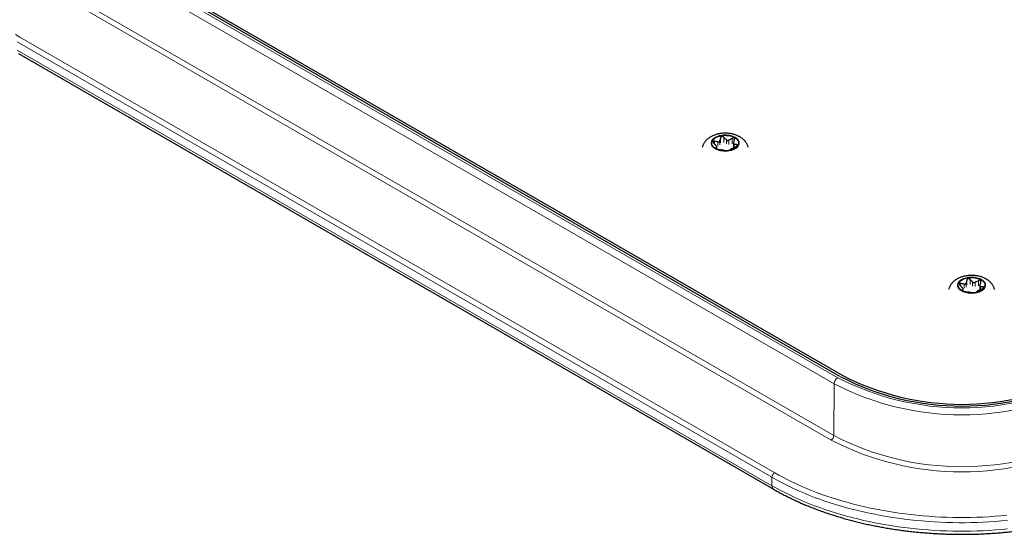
# Model space of a CAD drawing. Header units: millimetres. Extents: x 8 to 2314, y 12 to 2305.
# Tile 140 of 156: x 1784 to 1942, y 981 to 1064. Entities that reach past the tile are written whole.
import ezdxf

# ---------------------------------------------------------------- set-up
doc = ezdxf.new("R2010")
doc.units = ezdxf.units.MM

msp = doc.modelspace()

# ---------------------------------------------------------------- linework, layer by layer
at = {"color": 252, "linetype": 'Continuous', "lineweight": 0}
for p, q in [((1794.32, 1076.21), (1915.23, 1006.41)), ((1914.67, 1005.43), (1793.75, 1075.24)), ((1914.18, 996.41), (1793.27, 1066.21)), ((1793.69, 1066.94), (1914.6, 997.14)), ((1904.7, 990.45), (1783.79, 1060.25)), ((1784.21, 1060.99), (1905.13, 991.18)), ((1783.79, 1058.9), (1904.7, 989.09)), ((1895.48, 1043.87), (1895.48, 1044.3)), ((1896.04, 1044.19), (1896.04, 1043.54)), ((1896.32, 1043.7), (1896.32, 1044.36)), ((1896.47, 1044.88), (1896.47, 1044.02)), ((1896.98, 1044.1), (1896.98, 1044.95)), ((1897.39, 1044.52), (1897.39, 1043.86)), ((1897.77, 1043.8), (1897.77, 1044.46)), ((1898.34, 1044.74), (1898.34, 1043.89)), ((1895.71, 1043.19), (1895.71, 1043.23)), ((1895.86, 1043.35), (1895.86, 1043.08)), ((1898.66, 1043.31), (1898.66, 1043.79)), ((1899.07, 1043.75), (1899.07, 1043.55)), ((1935.93, 1022.1), (1935.93, 1021.25)), ((1936.43, 1021.32), (1936.43, 1022.18)), ((1937.79, 1021.97), (1937.79, 1021.11)), ((1934.93, 1021.09), (1934.93, 1021.52)), ((1935.16, 1020.41), (1935.16, 1020.45)), ((1935.32, 1020.58), (1935.32, 1020.31)), ((1935.5, 1021.41), (1935.5, 1020.76)), ((1935.78, 1020.92), (1935.78, 1021.58)), ((1936.84, 1021.74), (1936.84, 1021.09)), ((1937.23, 1021.03), (1937.23, 1021.68)), ((1938.11, 1020.53), (1938.11, 1021.01)), ((1938.53, 1020.97), (1938.53, 1020.77)), ((1914.6, 997.14), (1914.67, 1005.43)), ((1904.7, 990.45), (1904.7, 989.09))]:
    msp.add_line(p, q, dxfattribs=at)
at = {"color": 7, "linetype": 'Continuous', "lineweight": 30}
for p, q in [((1915.59, 1006.61), (1794.68, 1076.42)), ((1795.02, 1076.62), (1915.94, 1006.81)), ((1784.03, 1058.35), (1904.95, 988.54)), ((1895.87, 1043.08), (1895.87, 1043.39)), ((1898.54, 1043.93), (1898.54, 1043.3)), ((1935.33, 1020.3), (1935.33, 1020.61)), ((1938, 1021.15), (1938, 1020.52))]:
    msp.add_line(p, q, dxfattribs=at)
at = {"color": 252, "linetype": 'Continuous', "lineweight": 0, "flags": 128}
for points in [[(1783.54, 1061.38), (1784.21, 1060.99)], [(1898.8, 1044.93), (1898.63, 1045.01), (1898.45, 1045.09), (1898.26, 1045.16), (1898.05, 1045.21), (1897.84, 1045.25), (1897.62, 1045.28), (1897.4, 1045.3), (1897.18, 1045.31), (1896.95, 1045.3), (1896.73, 1045.28), (1896.52, 1045.24), (1896.31, 1045.2), (1896.11, 1045.14), (1895.92, 1045.07), (1895.74, 1044.99), (1895.58, 1044.9), (1895.43, 1044.8), (1895.3, 1044.7), (1895.19, 1044.58), (1895.1, 1044.47), (1895.03, 1044.34), (1894.99, 1044.22), (1894.96, 1044.09), (1894.96, 1043.96), (1894.98, 1043.83), (1895.02, 1043.7), (1895.08, 1043.58), (1895.17, 1043.46), (1895.27, 1043.34), (1895.4, 1043.24), (1895.54, 1043.14), (1895.7, 1043.04), (1895.87, 1042.96), (1896.06, 1042.89), (1896.26, 1042.83), (1896.46, 1042.78), (1896.68, 1042.74), (1896.9, 1042.72), (1897.12, 1042.71), (1897.35, 1042.71), (1897.57, 1042.72), (1897.79, 1042.75), (1898, 1042.79), (1898.21, 1042.84), (1898.4, 1042.91), (1898.59, 1042.98), (1898.76, 1043.07), (1898.91, 1043.16), (1899.05, 1043.26), (1899.17, 1043.37), (1899.27, 1043.49), (1899.35, 1043.61), (1899.41, 1043.73), (1899.44, 1043.86), (1899.46, 1043.99), (1899.45, 1044.12), (1899.42, 1044.25), (1899.36, 1044.37), (1899.29, 1044.5), (1899.2, 1044.61), (1899.08, 1044.73), (1898.95, 1044.83), (1898.8, 1044.93)], [(1938.25, 1022.15), (1938.09, 1022.23), (1937.91, 1022.31), (1937.71, 1022.38), (1937.51, 1022.43), (1937.3, 1022.47), (1937.08, 1022.51), (1936.86, 1022.52), (1936.63, 1022.53), (1936.41, 1022.52), (1936.19, 1022.5), (1935.97, 1022.47), (1935.76, 1022.42), (1935.56, 1022.36), (1935.37, 1022.29), (1935.2, 1022.21), (1935.03, 1022.12), (1934.89, 1022.03), (1934.76, 1021.92), (1934.65, 1021.81), (1934.56, 1021.69), (1934.49, 1021.57), (1934.44, 1021.44), (1934.42, 1021.31), (1934.41, 1021.18), (1934.43, 1021.05), (1934.48, 1020.92), (1934.54, 1020.8), (1934.62, 1020.68), (1934.73, 1020.57), (1934.85, 1020.46), (1934.99, 1020.36), (1935.15, 1020.27), (1935.33, 1020.18), (1935.51, 1020.11), (1935.71, 1020.05), (1935.92, 1020), (1936.13, 1019.97), (1936.36, 1019.94), (1936.58, 1019.93), (1936.8, 1019.93), (1937.03, 1019.95), (1937.25, 1019.97), (1937.46, 1020.01), (1937.66, 1020.07), (1937.86, 1020.13), (1938.04, 1020.2), (1938.21, 1020.29), (1938.37, 1020.38), (1938.51, 1020.48), (1938.63, 1020.59), (1938.73, 1020.71), (1938.8, 1020.83), (1938.86, 1020.96), (1938.9, 1021.08), (1938.91, 1021.21), (1938.9, 1021.34), (1938.87, 1021.47), (1938.82, 1021.6), (1938.75, 1021.72), (1938.65, 1021.84), (1938.54, 1021.95), (1938.4, 1022.05), (1938.25, 1022.15)], [(1942.41, 983.54), (1941.45, 983.45), (1940.48, 983.37), (1939.5, 983.31), (1938.53, 983.26), (1937.55, 983.22), (1936.58, 983.19), (1935.6, 983.18), (1934.62, 983.18), (1933.64, 983.19), (1932.66, 983.22), (1931.68, 983.26), (1930.71, 983.31), (1929.74, 983.37), (1928.77, 983.45), (1927.8, 983.54), (1926.84, 983.64), (1925.88, 983.76), (1924.93, 983.88), (1923.98, 984.02), (1923.04, 984.18), (1922.1, 984.34), (1921.17, 984.52), (1920.25, 984.71), (1919.33, 984.91), (1918.43, 985.12), (1917.53, 985.35), (1916.64, 985.58), (1915.76, 985.83), (1914.89, 986.09), (1914.03, 986.36), (1913.18, 986.65), (1912.35, 986.94), (1911.52, 987.24), (1910.71, 987.56), (1909.91, 987.89), (1909.13, 988.22), (1908.35, 988.57), (1907.59, 988.93), (1906.85, 989.29), (1906.12, 989.67), (1905.4, 990.05), (1904.7, 990.45)], [(1905.13, 991.18), (1905.82, 990.79), (1906.52, 990.41), (1907.24, 990.04), (1907.98, 989.68), (1908.73, 989.33), (1909.49, 988.99), (1910.26, 988.66), (1911.05, 988.33), (1911.85, 988.02), (1912.67, 987.72), (1913.49, 987.43), (1914.33, 987.16), (1915.17, 986.89), (1916.03, 986.63), (1916.9, 986.39), (1917.77, 986.15), (1918.66, 985.93), (1919.55, 985.72), (1920.45, 985.52), (1921.36, 985.34), (1922.28, 985.16), (1923.2, 985), (1924.13, 984.85), (1925.07, 984.71), (1926.01, 984.58), (1926.95, 984.47), (1927.9, 984.37), (1928.86, 984.28), (1929.81, 984.21), (1930.77, 984.14), (1931.73, 984.09), (1932.7, 984.05), (1933.66, 984.03), (1934.62, 984.02), (1935.59, 984.02), (1936.55, 984.03), (1937.52, 984.05), (1938.48, 984.09), (1939.44, 984.14), (1940.4, 984.21), (1941.36, 984.28), (1942.31, 984.37)], [(1942.41, 982.18), (1941.45, 982.09), (1940.48, 982.02), (1939.5, 981.95), (1938.53, 981.9), (1937.55, 981.86), (1936.58, 981.84), (1935.6, 981.83), (1934.62, 981.83), (1933.64, 981.84), (1932.66, 981.86), (1931.68, 981.9), (1930.71, 981.95), (1929.74, 982.02), (1928.77, 982.09), (1927.8, 982.18), (1926.84, 982.29), (1925.88, 982.4), (1924.93, 982.53), (1923.98, 982.67), (1923.04, 982.82), (1922.1, 982.99), (1921.17, 983.16), (1920.25, 983.35), (1919.33, 983.55), (1918.43, 983.77), (1917.53, 983.99), (1916.64, 984.23), (1915.76, 984.48), (1914.89, 984.74), (1914.03, 985.01), (1913.18, 985.29), (1912.35, 985.59), (1911.52, 985.89), (1910.71, 986.21), (1909.91, 986.53), (1909.13, 986.87), (1908.35, 987.21), (1907.59, 987.57), (1906.85, 987.94), (1906.12, 988.31), (1905.4, 988.7), (1904.7, 989.09)]]:
    msp.add_lwpolyline(points, dxfattribs=at)
at = {"color": 7, "linetype": 'Continuous', "lineweight": 30, "flags": 128}
for points in [[(1895.69, 1043.13), (1895.54, 1043.22), (1895.41, 1043.32), (1895.3, 1043.43), (1895.21, 1043.55), (1895.14, 1043.67), (1895.09, 1043.79), (1895.06, 1043.91), (1895.06, 1044.04), (1895.07, 1044.16), (1895.11, 1044.29), (1895.17, 1044.41), (1895.25, 1044.52), (1895.35, 1044.64), (1895.47, 1044.74), (1895.61, 1044.84), (1895.76, 1044.93), (1895.93, 1045.01), (1896.12, 1045.08), (1896.31, 1045.13), (1896.51, 1045.18), (1896.72, 1045.22), (1896.93, 1045.24), (1897.15, 1045.25), (1897.37, 1045.24), (1897.59, 1045.23), (1897.8, 1045.2), (1898, 1045.16), (1898.2, 1045.11), (1898.39, 1045.04), (1898.56, 1044.97), (1898.73, 1044.88), (1898.87, 1044.79), (1899, 1044.69), (1899.11, 1044.58), (1899.2, 1044.47), (1899.27, 1044.35), (1899.32, 1044.23), (1899.35, 1044.1), (1899.36, 1043.98), (1899.34, 1043.85), (1899.3, 1043.73), (1899.24, 1043.61), (1899.16, 1043.49), (1899.06, 1043.38), (1898.94, 1043.27), (1898.8, 1043.17), (1898.65, 1043.09), (1898.48, 1043.01), (1898.3, 1042.94), (1898.1, 1042.88), (1897.9, 1042.83), (1897.69, 1042.8), (1897.48, 1042.78), (1897.26, 1042.77), (1897.04, 1042.77), (1896.83, 1042.79), (1896.61, 1042.81), (1896.41, 1042.85), (1896.21, 1042.91), (1896.02, 1042.97), (1895.85, 1043.04), (1895.69, 1043.13)], [(1935.14, 1020.35), (1935, 1020.44), (1934.87, 1020.55), (1934.76, 1020.65), (1934.67, 1020.77), (1934.6, 1020.89), (1934.55, 1021.01), (1934.52, 1021.13), (1934.51, 1021.26), (1934.53, 1021.39), (1934.57, 1021.51), (1934.63, 1021.63), (1934.71, 1021.75), (1934.81, 1021.86), (1934.93, 1021.96), (1935.07, 1022.06), (1935.22, 1022.15), (1935.39, 1022.23), (1935.57, 1022.3), (1935.77, 1022.36), (1935.97, 1022.4), (1936.18, 1022.44), (1936.39, 1022.46), (1936.61, 1022.47), (1936.83, 1022.47), (1937.04, 1022.45), (1937.25, 1022.42), (1937.46, 1022.38), (1937.66, 1022.33), (1937.85, 1022.27), (1938.02, 1022.19), (1938.18, 1022.11), (1938.33, 1022.01), (1938.46, 1021.91), (1938.57, 1021.8), (1938.66, 1021.69), (1938.73, 1021.57), (1938.78, 1021.45), (1938.81, 1021.32), (1938.81, 1021.2), (1938.8, 1021.07), (1938.76, 1020.95), (1938.7, 1020.83), (1938.62, 1020.71), (1938.52, 1020.6), (1938.4, 1020.49), (1938.26, 1020.4), (1938.1, 1020.31), (1937.94, 1020.23), (1937.75, 1020.16), (1937.56, 1020.1), (1937.36, 1020.05), (1937.15, 1020.02), (1936.93, 1020), (1936.72, 1019.99), (1936.5, 1019.99), (1936.28, 1020.01), (1936.07, 1020.04), (1935.87, 1020.08), (1935.67, 1020.13), (1935.48, 1020.19), (1935.3, 1020.27), (1935.14, 1020.35)]]:
    msp.add_lwpolyline(points, dxfattribs=at)
at = {"color": 252, "linetype": 'Continuous', "lineweight": 0}
for centre, radius, start, end in [((1915.89, 1005.37), 1.23, 122.5051, 177.2062), ((1935.11, 1044.77), 43.2, 242.6097, 297.3903), ((1935.11, 1044.85), 44.4, 242.5918, 297.4082), ((1913.68, 997.19), 0.923, 302.6294, 357.0819), ((1935.11, 1036.68), 44.54, 242.5918, 297.4082), ((1935.11, 1036.77), 45.46, 242.5918, 297.4082), ((1905.62, 990.41), 0.922, 122.6055, 177.3945), ((1905.3, 989.03), 0.598, 174.0536, 234.6425)]:
    msp.add_arc(centre, radius, start, end, dxfattribs=at)
at = {"color": 7, "linetype": 'Continuous', "lineweight": 30}
for centre, radius in [((1935.11, 1044.25), 42.39), ((1935.11, 1043.79), 41.65)]:
    msp.add_arc(centre, radius, 242.5905, 297.4095, dxfattribs=at)
for points, knots in [([(1900.89, 1043.34), (1900.88, 1043.36), (1900.86, 1043.45), (1900.81, 1043.6), (1900.72, 1043.79), (1900.62, 1043.98), (1900.5, 1044.16), (1900.37, 1044.33), (1900.22, 1044.49), (1900.05, 1044.65), (1899.87, 1044.79), (1899.7, 1044.91), (1899.54, 1045), (1899.38, 1045.09), (1899.18, 1045.19), (1898.94, 1045.29), (1898.69, 1045.37), (1898.43, 1045.44), (1898.17, 1045.5), (1897.9, 1045.54), (1897.63, 1045.57), (1897.36, 1045.58), (1897.08, 1045.58), (1896.81, 1045.57), (1896.54, 1045.54), (1896.27, 1045.5), (1896.01, 1045.45), (1895.75, 1045.38), (1895.49, 1045.29), (1895.24, 1045.19), (1895, 1045.08), (1894.77, 1044.95), (1894.56, 1044.8), (1894.36, 1044.64), (1894.18, 1044.48), (1894.02, 1044.3), (1893.88, 1044.12), (1893.76, 1043.92), (1893.65, 1043.72), (1893.58, 1043.52), (1893.54, 1043.39), (1893.53, 1043.34)], [0, 0, 0, 0, 0.0073605, 0.0307739, 0.0543186, 0.0780894, 0.1021832, 0.1266944, 0.1517085, 0.1772906, 0.2034711, 0.2302313, 0.2455261, 0.2623107, 0.2901644, 0.3180734, 0.346037, 0.3739539, 0.4017806, 0.429508, 0.4571509, 0.4847401, 0.5123157, 0.5399231, 0.5675954, 0.5953804, 0.6233245, 0.6514683, 0.6798396, 0.708444, 0.7372513, 0.7661657, 0.7950072, 0.8235833, 0.8517046, 0.8764106, 0.9032703, 0.9295192, 0.9551336, 0.980181, 1, 1, 1, 1]), ([(1895.48, 1044.3), (1895.45, 1044.31), (1895.38, 1044.32), (1895.31, 1044.29), (1895.26, 1044.25), (1895.25, 1044.19), (1895.27, 1044.12), (1895.3, 1044.06), (1895.33, 1044.02), (1895.34, 1044.01)], [0, 0, 0, 0, 0.165307, 0.33158, 0.484126, 0.62574, 0.765939, 0.91305, 1, 1, 1, 1]), ([(1895.34, 1044.01), (1895.45, 1043.9), (1895.58, 1043.75), (1895.72, 1043.61), (1895.76, 1043.58)], [0, 0, 0, 0, 0.761658, 1, 1, 1, 1]), ([(1896.04, 1044.19), (1895.95, 1044.21), (1895.76, 1044.24), (1895.57, 1044.28), (1895.48, 1044.3)], [0, 0, 0, 0, 0.499473, 1, 1, 1, 1]), ([(1896.04, 1044.19), (1896.08, 1044.19), (1896.15, 1044.19), (1896.24, 1044.22), (1896.3, 1044.28), (1896.31, 1044.33), (1896.32, 1044.36)], [0, 0, 0, 0, 0.273824, 0.549306, 0.806223, 1, 1, 1, 1]), ([(1896.47, 1044.88), (1896.45, 1044.79), (1896.4, 1044.61), (1896.35, 1044.44), (1896.32, 1044.36)], [0, 0, 0, 0, 0.4996038, 1, 1, 1, 1]), ([(1896.98, 1044.95), (1896.95, 1044.98), (1896.9, 1045.03), (1896.8, 1045.06), (1896.7, 1045.07), (1896.61, 1045.04), (1896.54, 1044.99), (1896.49, 1044.93), (1896.48, 1044.89), (1896.47, 1044.88)], [0, 0, 0, 0, 0.165353, 0.33162, 0.484162, 0.625774, 0.765975, 0.913088, 1, 1, 1, 1]), ([(1897.39, 1044.52), (1897.35, 1044.55), (1897.22, 1044.69), (1897.08, 1044.84), (1896.98, 1044.95)], [0, 0, 0, 0, 0.238341, 1, 1, 1, 1]), ([(1897.39, 1044.52), (1897.42, 1044.5), (1897.47, 1044.45), (1897.58, 1044.42), (1897.69, 1044.43), (1897.75, 1044.45), (1897.77, 1044.46)], [0, 0, 0, 0, 0.273891, 0.549364, 0.806277, 1, 1, 1, 1]), ([(1898.34, 1044.74), (1898.24, 1044.69), (1898.06, 1044.6), (1897.87, 1044.51), (1897.77, 1044.46)], [0, 0, 0, 0, 0.499604, 1, 1, 1, 1]), ([(1898.7, 1044.53), (1898.71, 1044.56), (1898.72, 1044.62), (1898.7, 1044.7), (1898.64, 1044.76), (1898.56, 1044.79), (1898.48, 1044.79), (1898.4, 1044.77), (1898.35, 1044.75), (1898.34, 1044.74)], [0, 0, 0, 0, 0.165307, 0.33158, 0.484126, 0.62574, 0.76594, 0.91305, 1, 1, 1, 1]), ([(1898.55, 1044.01), (1898.55, 1043.98), (1898.53, 1043.92), (1898.55, 1043.85), (1898.6, 1043.8), (1898.64, 1043.79), (1898.66, 1043.79)], [0, 0, 0, 0, 0.2738242, 0.5493061, 0.8062233, 1, 1, 1, 1]), ([(1898.55, 1044.01), (1898.58, 1044.1), (1898.63, 1044.27), (1898.68, 1044.44), (1898.7, 1044.53)], [0, 0, 0, 0, 0.499473, 1, 1, 1, 1]), ([(1895.7, 1043.21), (1895.7, 1043.2), (1895.69, 1043.19), (1895.72, 1043.17), (1895.77, 1043.13), (1895.85, 1043.09), (1895.93, 1043.05), (1896.01, 1043.03), (1896.06, 1043.02), (1896.08, 1043.01)], [0, 0, 0, 0, 0.040748, 0.231833, 0.407143, 0.56989, 0.731011, 0.900075, 1, 1, 1, 1]), ([(1895.86, 1043.35), (1895.83, 1043.33), (1895.78, 1043.28), (1895.73, 1043.24), (1895.71, 1043.23)], [0, 0, 0, 0, 0.4994728, 1, 1, 1, 1]), ([(1895.86, 1043.35), (1895.87, 1043.37), (1895.88, 1043.39), (1895.86, 1043.45), (1895.81, 1043.52), (1895.77, 1043.56), (1895.76, 1043.58)], [0, 0, 0, 0, 0.273824, 0.549306, 0.806223, 1, 1, 1, 1]), ([(1896.08, 1043.01), (1896.17, 1042.99), (1896.35, 1042.95), (1896.54, 1042.92), (1896.64, 1042.9)], [0, 0, 0, 0, 0.4996038, 1, 1, 1, 1]), ([(1897.02, 1042.84), (1897, 1042.85), (1896.94, 1042.86), (1896.83, 1042.88), (1896.72, 1042.89), (1896.66, 1042.9), (1896.64, 1042.9)], [0, 0, 0, 0, 0.273891, 0.549364, 0.806277, 1, 1, 1, 1]), ([(1897.02, 1042.84), (1897.12, 1042.83), (1897.26, 1042.81), (1897.39, 1042.81), (1897.44, 1042.8)], [0, 0, 0, 0, 0.661205, 1, 1, 1, 1]), ([(1897.44, 1042.8), (1897.46, 1042.8), (1897.51, 1042.8), (1897.61, 1042.81), (1897.72, 1042.82), (1897.8, 1042.83), (1897.88, 1042.85), (1897.92, 1042.87), (1897.93, 1042.88), (1897.94, 1042.88)], [0, 0, 0, 0, 0.165353, 0.33162, 0.484162, 0.625774, 0.765975, 0.913088, 1, 1, 1, 1]), ([(1897.94, 1042.88), (1897.96, 1042.9), (1898.01, 1042.94), (1898.06, 1042.98), (1898.09, 1043.01)], [0, 0, 0, 0, 0.499604, 1, 1, 1, 1]), ([(1898.37, 1043.17), (1898.34, 1043.16), (1898.27, 1043.12), (1898.18, 1043.07), (1898.12, 1043.03), (1898.1, 1043.02), (1898.09, 1043.01)], [0, 0, 0, 0, 0.273824, 0.549306, 0.8062232, 1, 1, 1, 1]), ([(1898.37, 1043.17), (1898.47, 1043.22), (1898.66, 1043.31), (1898.84, 1043.41), (1898.94, 1043.46)], [0, 0, 0, 0, 0.499473, 1, 1, 1, 1]), ([(1899.07, 1043.75), (1899.02, 1043.75), (1898.89, 1043.76), (1898.75, 1043.77), (1898.66, 1043.79)], [0, 0, 0, 0, 0.3387949, 1, 1, 1, 1]), ([(1898.94, 1043.46), (1898.97, 1043.47), (1899.03, 1043.51), (1899.1, 1043.57), (1899.15, 1043.63), (1899.16, 1043.68), (1899.15, 1043.72), (1899.11, 1043.74), (1899.08, 1043.74), (1899.07, 1043.75)], [0, 0, 0, 0, 0.1653069, 0.3315801, 0.4841259, 0.6257399, 0.7659394, 0.9130499, 1, 1, 1, 1]), ([(1940.34, 1020.56), (1940.34, 1020.58), (1940.32, 1020.67), (1940.26, 1020.82), (1940.18, 1021.01), (1940.08, 1021.2), (1939.96, 1021.38), (1939.83, 1021.55), (1939.68, 1021.72), (1939.51, 1021.87), (1939.32, 1022.02), (1939.15, 1022.13), (1939, 1022.22), (1938.84, 1022.31), (1938.64, 1022.41), (1938.4, 1022.51), (1938.15, 1022.59), (1937.89, 1022.66), (1937.62, 1022.72), (1937.36, 1022.76), (1937.09, 1022.79), (1936.81, 1022.8), (1936.54, 1022.8), (1936.27, 1022.79), (1936, 1022.76), (1935.73, 1022.72), (1935.46, 1022.67), (1935.2, 1022.6), (1934.95, 1022.51), (1934.7, 1022.41), (1934.46, 1022.3), (1934.23, 1022.17), (1934.01, 1022.02), (1933.81, 1021.87), (1933.63, 1021.7), (1933.48, 1021.52), (1933.34, 1021.34), (1933.21, 1021.14), (1933.11, 1020.94), (1933.03, 1020.74), (1933, 1020.62), (1932.98, 1020.56)], [0, 0, 0, 0, 0.00736, 0.030774, 0.054319, 0.078089, 0.102183, 0.126694, 0.151709, 0.177291, 0.203471, 0.230231, 0.245526, 0.262311, 0.290164, 0.318073, 0.346037, 0.373954, 0.401781, 0.429508, 0.457151, 0.48474, 0.512316, 0.539923, 0.567595, 0.59538, 0.623324, 0.651468, 0.67984, 0.708444, 0.737251, 0.766166, 0.795007, 0.823583, 0.851705, 0.876411, 0.90327, 0.929519, 0.955134, 0.980181, 1, 1, 1, 1]), ([(1935.93, 1022.1), (1935.91, 1022.01), (1935.86, 1021.83), (1935.81, 1021.66), (1935.78, 1021.58)], [0, 0, 0, 0, 0.499604, 1, 1, 1, 1]), ([(1936.43, 1022.18), (1936.41, 1022.2), (1936.36, 1022.25), (1936.25, 1022.29), (1936.15, 1022.29), (1936.06, 1022.26), (1935.99, 1022.22), (1935.95, 1022.16), (1935.94, 1022.11), (1935.93, 1022.1)], [0, 0, 0, 0, 0.165353, 0.33162, 0.484162, 0.625774, 0.765975, 0.913088, 1, 1, 1, 1]), ([(1936.84, 1021.74), (1936.81, 1021.78), (1936.67, 1021.92), (1936.54, 1022.06), (1936.43, 1022.18)], [0, 0, 0, 0, 0.238341, 1, 1, 1, 1]), ([(1937.79, 1021.97), (1937.7, 1021.92), (1937.52, 1021.82), (1937.33, 1021.73), (1937.23, 1021.68)], [0, 0, 0, 0, 0.499604, 1, 1, 1, 1]), ([(1938.16, 1021.75), (1938.17, 1021.78), (1938.18, 1021.84), (1938.15, 1021.92), (1938.1, 1021.98), (1938.02, 1022.01), (1937.93, 1022.01), (1937.86, 1022), (1937.81, 1021.97), (1937.79, 1021.97)], [0, 0, 0, 0, 0.165307, 0.33158, 0.484126, 0.62574, 0.76594, 0.91305, 1, 1, 1, 1]), ([(1934.93, 1021.52), (1934.9, 1021.53), (1934.84, 1021.54), (1934.77, 1021.52), (1934.72, 1021.47), (1934.71, 1021.41), (1934.72, 1021.35), (1934.76, 1021.28), (1934.79, 1021.25), (1934.8, 1021.23)], [0, 0, 0, 0, 0.165307, 0.33158, 0.484126, 0.62574, 0.765939, 0.91305, 1, 1, 1, 1]), ([(1934.8, 1021.23), (1934.9, 1021.12), (1935.04, 1020.97), (1935.18, 1020.83), (1935.21, 1020.8)], [0, 0, 0, 0, 0.761658, 1, 1, 1, 1]), ([(1935.5, 1021.41), (1935.4, 1021.43), (1935.21, 1021.46), (1935.03, 1021.5), (1934.93, 1021.52)], [0, 0, 0, 0, 0.4994728, 1, 1, 1, 1]), ([(1935.16, 1020.43), (1935.16, 1020.43), (1935.15, 1020.42), (1935.18, 1020.39), (1935.23, 1020.35), (1935.3, 1020.31), (1935.39, 1020.27), (1935.47, 1020.25), (1935.51, 1020.24), (1935.53, 1020.24)], [0, 0, 0, 0, 0.040748, 0.231833, 0.407143, 0.56989, 0.731011, 0.900075, 1, 1, 1, 1]), ([(1935.32, 1020.58), (1935.29, 1020.55), (1935.24, 1020.5), (1935.19, 1020.47), (1935.16, 1020.45)], [0, 0, 0, 0, 0.499473, 1, 1, 1, 1]), ([(1935.32, 1020.58), (1935.32, 1020.59), (1935.34, 1020.61), (1935.31, 1020.67), (1935.27, 1020.74), (1935.23, 1020.78), (1935.21, 1020.8)], [0, 0, 0, 0, 0.273824, 0.549306, 0.806223, 1, 1, 1, 1]), ([(1935.5, 1021.41), (1935.53, 1021.41), (1935.6, 1021.41), (1935.69, 1021.45), (1935.75, 1021.51), (1935.77, 1021.56), (1935.78, 1021.58)], [0, 0, 0, 0, 0.273824, 0.549306, 0.806223, 1, 1, 1, 1]), ([(1936.84, 1021.74), (1936.87, 1021.72), (1936.93, 1021.67), (1937.04, 1021.64), (1937.15, 1021.65), (1937.21, 1021.67), (1937.23, 1021.68)], [0, 0, 0, 0, 0.273891, 0.549364, 0.806277, 1, 1, 1, 1]), ([(1937.83, 1020.4), (1937.79, 1020.38), (1937.72, 1020.34), (1937.63, 1020.29), (1937.57, 1020.26), (1937.55, 1020.24), (1937.55, 1020.23)], [0, 0, 0, 0, 0.273824, 0.549306, 0.806223, 1, 1, 1, 1]), ([(1937.83, 1020.4), (1937.92, 1020.44), (1938.11, 1020.53), (1938.3, 1020.63), (1938.39, 1020.68)], [0, 0, 0, 0, 0.499473, 1, 1, 1, 1]), ([(1938.01, 1021.23), (1938, 1021.2), (1937.99, 1021.14), (1938.01, 1021.07), (1938.06, 1021.02), (1938.1, 1021.01), (1938.11, 1021.01)], [0, 0, 0, 0, 0.273824, 0.549306, 0.806223, 1, 1, 1, 1]), ([(1938.01, 1021.23), (1938.04, 1021.32), (1938.09, 1021.49), (1938.14, 1021.66), (1938.16, 1021.75)], [0, 0, 0, 0, 0.499473, 1, 1, 1, 1]), ([(1938.53, 1020.97), (1938.48, 1020.97), (1938.34, 1020.98), (1938.21, 1021), (1938.11, 1021.01)], [0, 0, 0, 0, 0.338795, 1, 1, 1, 1]), ([(1938.39, 1020.68), (1938.42, 1020.7), (1938.49, 1020.73), (1938.56, 1020.8), (1938.61, 1020.86), (1938.62, 1020.91), (1938.6, 1020.94), (1938.57, 1020.96), (1938.54, 1020.97), (1938.53, 1020.97)], [0, 0, 0, 0, 0.1653069, 0.3315801, 0.4841259, 0.6257399, 0.7659394, 0.9130499, 1, 1, 1, 1]), ([(1935.53, 1020.24), (1935.62, 1020.21), (1935.81, 1020.17), (1936, 1020.14), (1936.09, 1020.13)], [0, 0, 0, 0, 0.4996038, 1, 1, 1, 1]), ([(1936.48, 1020.07), (1936.45, 1020.07), (1936.4, 1020.08), (1936.28, 1020.1), (1936.18, 1020.11), (1936.12, 1020.12), (1936.09, 1020.13)], [0, 0, 0, 0, 0.2738911, 0.5493636, 0.8062775, 1, 1, 1, 1]), ([(1936.48, 1020.07), (1936.57, 1020.05), (1936.71, 1020.04), (1936.85, 1020.03), (1936.89, 1020.02)], [0, 0, 0, 0, 0.661205, 1, 1, 1, 1]), ([(1936.89, 1020.02), (1936.92, 1020.02), (1936.97, 1020.02), (1937.07, 1020.03), (1937.17, 1020.04), (1937.26, 1020.06), (1937.33, 1020.07), (1937.38, 1020.09), (1937.39, 1020.1), (1937.4, 1020.1)], [0, 0, 0, 0, 0.165353, 0.33162, 0.484162, 0.625774, 0.765975, 0.913088, 1, 1, 1, 1]), ([(1937.4, 1020.1), (1937.42, 1020.12), (1937.47, 1020.16), (1937.52, 1020.21), (1937.55, 1020.23)], [0, 0, 0, 0, 0.499604, 1, 1, 1, 1]), ([(1904.95, 988.54), (1905.07, 988.48), (1905.4, 988.29), (1905.97, 987.97), (1906.66, 987.61), (1907.35, 987.26), (1908.07, 986.91), (1908.79, 986.58), (1909.53, 986.25), (1910.27, 985.93), (1911.03, 985.63), (1911.8, 985.33), (1912.58, 985.04), (1913.37, 984.76), (1914.17, 984.5), (1914.98, 984.24), (1915.8, 983.99), (1916.63, 983.75), (1917.46, 983.53), (1918.3, 983.31), (1919.16, 983.11), (1920.01, 982.91), (1920.88, 982.73), (1921.75, 982.56), (1922.63, 982.4), (1923.51, 982.25), (1924.4, 982.11), (1925.29, 981.98), (1926.19, 981.86), (1927.09, 981.75), (1928, 981.66), (1928.9, 981.58), (1929.81, 981.51), (1930.73, 981.45), (1931.64, 981.4), (1932.56, 981.36), (1933.48, 981.33), (1934.4, 981.32), (1935.32, 981.31), (1936.24, 981.32), (1937.15, 981.34), (1938.07, 981.37), (1938.99, 981.42), (1939.9, 981.47), (1940.82, 981.54), (1941.73, 981.61), (1942.63, 981.7), (1943.54, 981.8), (1944.44, 981.91), (1945.33, 982.03), (1946.22, 982.17), (1947.11, 982.31), (1947.99, 982.47), (1948.86, 982.63), (1949.73, 982.81), (1950.59, 983), (1951.45, 983.2), (1952.3, 983.41), (1953.13, 983.63), (1953.97, 983.86), (1954.79, 984.1), (1955.6, 984.35), (1956.41, 984.62), (1957.2, 984.89), (1957.99, 985.17), (1958.76, 985.46), (1959.53, 985.76), (1960.28, 986.08), (1961.02, 986.4), (1961.76, 986.73), (1962.47, 987.07), (1963.18, 987.42), (1963.87, 987.77), (1964.54, 988.13), (1965, 988.39), (1965.24, 988.53), (1965.26, 988.54)], [0, 0, 0, 0, 0.007285, 0.021088, 0.03489, 0.04869, 0.062489, 0.076286, 0.090081, 0.103875, 0.117666, 0.131455, 0.145242, 0.159028, 0.17281, 0.186591, 0.20037, 0.214147, 0.227922, 0.241695, 0.255466, 0.269235, 0.283003, 0.296769, 0.310534, 0.324297, 0.338059, 0.35182, 0.365579, 0.379338, 0.393095, 0.406852, 0.420608, 0.434364, 0.448119, 0.461873, 0.475628, 0.489382, 0.503136, 0.51689, 0.530644, 0.544398, 0.558152, 0.571907, 0.585663, 0.599419, 0.613176, 0.626933, 0.640692, 0.654451, 0.668212, 0.681973, 0.695736, 0.709501, 0.723267, 0.737035, 0.750804, 0.764575, 0.778348, 0.792123, 0.8059, 0.819679, 0.83346, 0.847244, 0.861029, 0.874817, 0.888608, 0.9024, 0.916195, 0.929992, 0.943791, 0.957593, 0.971396, 0.985201, 0.99828, 1, 1, 1, 1])]:
    msp.add_open_spline(points, degree=3, knots=knots, dxfattribs=at)

doc.saveas('drawing.dxf')
